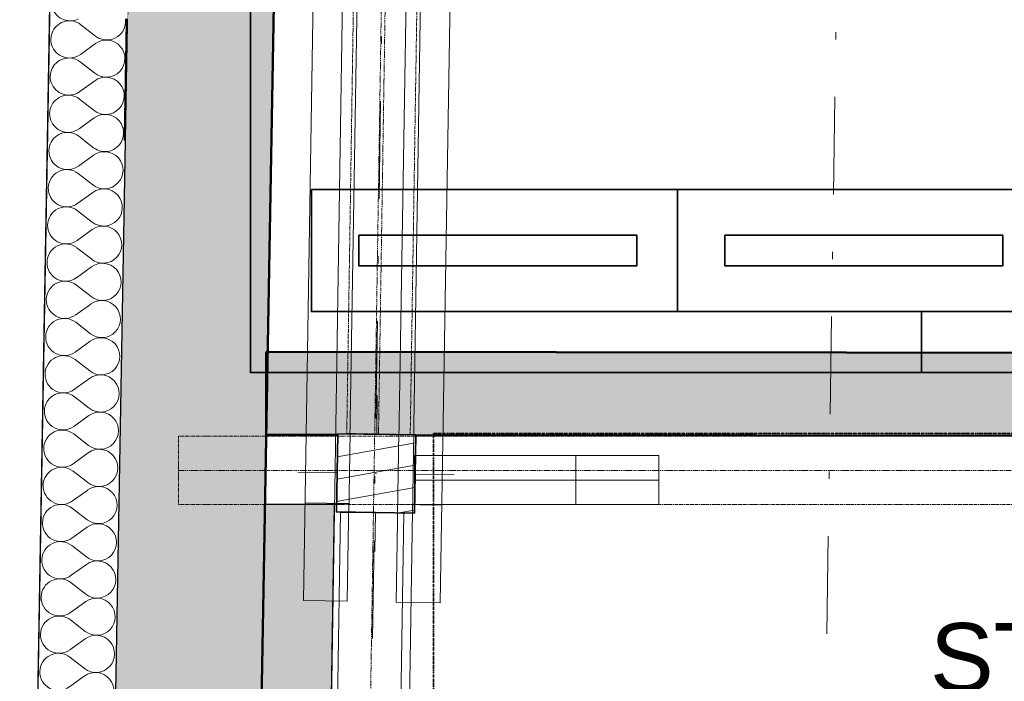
# Model space of a CAD drawing. Header units: millimetres. Extents: x -24674 to 2959, y -2716 to 20653.
# Tile 28 of 161: x -20645 to -18628, y 2320 to 3675. Entities that reach past the tile are written whole.
import ezdxf

# ---------------------------------------------------------------- set-up
doc = ezdxf.new("R2010")
doc.units = ezdxf.units.MM
doc.header["$MEASUREMENT"] = 0
for name, pattern in [('Telekomunikacni vodic', [9.25, 3, -0.75, 3, -0.75, 0.125, -0.75, 0.125, -0.75]), ('Wipeout_Contour', [1000, 0, -1000]), ('Čerchovaná', [450, 200, -117.5, 15, -117.5]), ('Čerchovaná M', [4.5, 2.5, -0.85, 0.3, -0.85]), ('Čerchovaná S', [3.5, 1.5, -0.85, 0.3, -0.85])]:
    doc.linetypes.add(name, pattern=pattern)
for name, color, linetype in [('9._POHLED ZÁPADNÍ_1_Anotace - SP', 7, 'Continuous'), ('9._POHLED ZÁPADNÍ_1_Konstrukce - krov', 7, 'Continuous'), ('9._POHLED ZÁPADNÍ_1_Konstrukce - nosné', 7, 'Continuous'), ('9._POHLED ZÁPADNÍ_1_Nové_Konstrukce - nosné', 7, 'Continuous'), ('9._POHLED ZÁPADNÍ_1_Nové_Situace - terén', 7, 'Continuous'), ('9._POHLED ZÁPADNÍ_1_Nové_Výplně – Řezové', 7, 'Continuous'), ('9._POHLED ZÁPADNÍ_1_TZB - elektroinstalace', 7, 'Continuous'), ('9._POHLED ZÁPADNÍ_1_Výplně – Řezové', 7, 'Continuous'), ('9._POHLED ZÁPADNÍ_1_VÝTAH VAR 1', 7, 'Continuous')]:
    doc.layers.add(name, color=color, linetype=linetype)
doc.styles.add('GENEROVANÝ_STYL_1', font='txt')

# ---------------------------------------------------------------- blocks, each defined once
blk = doc.blocks.new('*X3', base_point=(-27719.5, -6044))
at = {"layer": '9._POHLED ZÁPADNÍ_1_Nové_Výplně – Řezové', "color": 21, "linetype": 'Continuous', "lineweight": 20, "true_color": 0xffaaaa}
for p, q in [((-20489.3, 3641.5), (-20519.4, 3664.9)), ((-20489.6, 3626.3), (-20520.5, 3604)), ((-20490.6, 3565.4), (-20520.7, 3588.7)), ((-20490.9, 3550.1), (-20521.8, 3527.8)), ((-20492, 3489.2), (-20522, 3512.6)), ((-20492.2, 3473.9), (-20523.1, 3451.6)), ((-20493.3, 3413), (-20523.4, 3436.4)), ((-20493.6, 3397.8), (-20524.4, 3375.4)), ((-20494.6, 3336.8), (-20524.7, 3360.2)), ((-20494.9, 3321.6), (-20525.8, 3299.3)), ((-20496, 3260.6), (-20526, 3284)), ((-20496.2, 3245.4), (-20527.1, 3223.1)), ((-20497.3, 3184.5), (-20527.4, 3207.8)), ((-20497.5, 3169.2), (-20528.4, 3146.9)), ((-20498.6, 3108.3), (-20528.7, 3131.7)), ((-20498.9, 3093), (-20529.7, 3070.7)), ((-20499.9, 3032.1), (-20530, 3055.5)), ((-20500.2, 3016.9), (-20531.1, 2994.5)), ((-20501.3, 2955.9), (-20531.3, 2979.3)), ((-20501.5, 2940.7), (-20532.4, 2918.4)), ((-20502.6, 2879.7), (-20532.7, 2903.1)), ((-20502.9, 2864.5), (-20533.7, 2842.2)), ((-20503.9, 2803.6), (-20534, 2826.9)), ((-20504.2, 2788.3), (-20535.1, 2766)), ((-20505.3, 2727.4), (-20535.3, 2750.8)), ((-20505.5, 2712.1), (-20536.4, 2689.8)), ((-20506.6, 2651.2), (-20536.7, 2674.6)), ((-20506.8, 2636), (-20537.7, 2613.6)), ((-20507.9, 2575), (-20538, 2598.4)), ((-20508.2, 2559.8), (-20539, 2537.5)), ((-20509.2, 2498.8), (-20539.3, 2522.2)), ((-20509.5, 2483.6), (-20540.4, 2461.3)), ((-20510.6, 2422.7), (-20540.6, 2446.1)), ((-20510.8, 2407.4), (-20541.7, 2385.1)), ((-20511.9, 2346.5), (-20542, 2369.9)), ((-20512.2, 2331.3), (-20543, 2308.9))]:
    blk.add_line(p, q, dxfattribs=at)
for centre, start, end in [((-20541.4, 3711), 179.0012, 305.8711), ((-20465.9, 3671.6), 232.1313, 125.8711), ((-20542.8, 3634.8), 52.1313, 179.0012), ((-20542.8, 3634.8), 179.0012, 305.8711), ((-20467.3, 3595.4), 232.1313, 125.8711), ((-20544.1, 3558.7), 52.1313, 179.0012), ((-20544.1, 3558.7), 179.0012, 305.8711), ((-20468.6, 3519.2), 232.1313, 125.8711), ((-20545.4, 3482.5), 52.1313, 179.0012), ((-20545.4, 3482.5), 179.0012, 305.8711), ((-20469.9, 3443.1), 232.1313, 125.8711), ((-20546.8, 3406.3), 52.1313, 179.0012), ((-20546.8, 3406.3), 179.0012, 305.8711), ((-20471.2, 3366.9), 232.1313, 125.8711), ((-20548.1, 3330.1), 52.1313, 179.0012), ((-20548.1, 3330.1), 179.0012, 305.8711), ((-20472.6, 3290.7), 232.1313, 125.8711), ((-20549.4, 3253.9), 52.1313, 179.0012), ((-20549.4, 3253.9), 179.0012, 305.8711), ((-20473.9, 3214.5), 232.1313, 125.8711), ((-20550.7, 3177.8), 52.1313, 179.0012), ((-20550.7, 3177.8), 179.0012, 305.8711), ((-20475.2, 3138.3), 232.1313, 125.8711), ((-20552.1, 3101.6), 52.1313, 179.0012), ((-20552.1, 3101.6), 179.0012, 305.8711), ((-20476.6, 3062.2), 232.1313, 125.8711), ((-20553.4, 3025.4), 52.1313, 179.0012), ((-20553.4, 3025.4), 179.0012, 305.8711), ((-20477.9, 2986), 232.1313, 125.8711), ((-20554.7, 2949.2), 52.1313, 179.0012), ((-20554.7, 2949.2), 179.0012, 305.8711), ((-20479.2, 2909.8), 232.1313, 125.8711), ((-20556.1, 2873.1), 52.1313, 179.0012), ((-20556.1, 2873.1), 179.0012, 305.8711), ((-20480.5, 2833.6), 232.1313, 125.8711), ((-20557.4, 2796.9), 52.1313, 179.0012), ((-20557.4, 2796.9), 179.0012, 305.8711), ((-20481.9, 2757.5), 232.1313, 125.8711), ((-20558.7, 2720.7), 52.1313, 179.0012), ((-20558.7, 2720.7), 179.0012, 305.8711), ((-20483.2, 2681.3), 232.1313, 125.8711), ((-20560, 2644.5), 52.1313, 179.0012), ((-20560, 2644.5), 179.0012, 305.8711), ((-20484.5, 2605.1), 232.1313, 125.8711), ((-20561.4, 2568.3), 52.1313, 179.0012), ((-20561.4, 2568.3), 179.0012, 305.8711), ((-20485.9, 2528.9), 232.1313, 125.8711), ((-20562.7, 2492.2), 52.1313, 179.0012), ((-20562.7, 2492.2), 179.0012, 305.8711), ((-20487.2, 2452.7), 232.1313, 125.8711), ((-20564, 2416), 52.1313, 179.0012), ((-20564, 2416), 179.0012, 305.8711), ((-20488.5, 2376.6), 232.1313, 125.8711), ((-20565.4, 2339.8), 52.1313, 179.0012), ((-20565.4, 2339.8), 179.0012, 305.8711), ((-20489.8, 2300.4), 232.1313, 125.8711)]:
    blk.add_arc(centre, 38.1, start, end, dxfattribs=at)
blk = doc.blocks.new('*X18', base_point=(-27719.5, -6044))
at = {"layer": '9._POHLED ZÁPADNÍ_1_Nové_Výplně – Řezové', "color": 21, "linetype": 'Continuous', "lineweight": 20, "true_color": 0xffaaaa}
for p, q in [((-20493.3, 3413), (-20511.8, 3427.3)), ((-20493.6, 3397.8), (-20524.4, 3375.4)), ((-20494.6, 3336.8), (-20524.7, 3360.2)), ((-20494.9, 3321.6), (-20525.8, 3299.3)), ((-20496, 3260.6), (-20526, 3284)), ((-20496.2, 3245.4), (-20527.1, 3223.1)), ((-20497.3, 3184.5), (-20527.4, 3207.8)), ((-20497.5, 3169.2), (-20528.4, 3146.9)), ((-20498.6, 3108.3), (-20528.7, 3131.7)), ((-20498.9, 3093), (-20529.7, 3070.7)), ((-20499.9, 3032.1), (-20530, 3055.5)), ((-20500.2, 3016.9), (-20531.1, 2994.5)), ((-20501.3, 2955.9), (-20531.3, 2979.3)), ((-20501.5, 2940.7), (-20532.4, 2918.4)), ((-20502.6, 2879.7), (-20532.7, 2903.1)), ((-20502.9, 2864.5), (-20533.7, 2842.2)), ((-20503.9, 2803.6), (-20534, 2826.9)), ((-20504.2, 2788.3), (-20535.1, 2766)), ((-20505.3, 2727.4), (-20535.3, 2750.8)), ((-20505.5, 2712.1), (-20536.4, 2689.8)), ((-20506.6, 2651.2), (-20536.7, 2674.6)), ((-20506.8, 2636), (-20537.7, 2613.6)), ((-20507.9, 2575), (-20538, 2598.4)), ((-20508.2, 2559.8), (-20539, 2537.5)), ((-20509.2, 2498.8), (-20539.3, 2522.2)), ((-20509.5, 2483.6), (-20540.4, 2461.3)), ((-20510.6, 2422.7), (-20540.6, 2446.1)), ((-20510.8, 2407.4), (-20541.7, 2385.1)), ((-20511.9, 2346.5), (-20542, 2369.9)), ((-20512.2, 2331.3), (-20543, 2308.9))]:
    blk.add_line(p, q, dxfattribs=at)
for centre, start, end in [((-20541.4, 3711), 179.0012, 281.3944), ((-20542.8, 3634.8), 76.5601, 179.0012), ((-20542.8, 3634.8), 179.0012, 283.4399), ((-20544.1, 3558.7), 74.497, 179.0012), ((-20544.1, 3558.7), 179.0012, 285.503), ((-20545.4, 3482.5), 72.413, 179.0012), ((-20545.4, 3482.5), 179.0012, 287.587), ((-20546.8, 3406.3), 70.3048, 179.0012), ((-20469.9, 3443.1), 232.1313, 335.6337), ((-20546.8, 3406.3), 179.0012, 305.8711), ((-20471.2, 3366.9), 232.1313, 125.8711), ((-20548.1, 3330.1), 52.1313, 179.0012), ((-20548.1, 3330.1), 179.0012, 305.8711), ((-20472.6, 3290.7), 232.1313, 125.8711), ((-20549.4, 3253.9), 52.1313, 179.0012), ((-20549.4, 3253.9), 179.0012, 305.8711), ((-20473.9, 3214.5), 232.1313, 125.8711), ((-20550.7, 3177.8), 52.1313, 179.0012), ((-20550.7, 3177.8), 179.0012, 305.8711), ((-20475.2, 3138.3), 232.1313, 125.8711), ((-20552.1, 3101.6), 52.1313, 179.0012), ((-20552.1, 3101.6), 179.0012, 305.8711), ((-20476.6, 3062.2), 232.1313, 125.8711), ((-20553.4, 3025.4), 52.1313, 179.0012), ((-20553.4, 3025.4), 179.0012, 305.8711), ((-20477.9, 2986), 232.1313, 125.8711), ((-20554.7, 2949.2), 52.1313, 179.0012), ((-20554.7, 2949.2), 179.0012, 305.8711), ((-20479.2, 2909.8), 232.1313, 125.8711), ((-20556.1, 2873.1), 52.1313, 179.0012), ((-20556.1, 2873.1), 179.0012, 305.8711), ((-20480.5, 2833.6), 232.1313, 125.8711), ((-20557.4, 2796.9), 52.1313, 179.0012), ((-20557.4, 2796.9), 179.0012, 305.8711), ((-20481.9, 2757.5), 232.1313, 125.8711), ((-20558.7, 2720.7), 52.1313, 179.0012), ((-20558.7, 2720.7), 179.0012, 305.8711), ((-20483.2, 2681.3), 232.1313, 125.8711), ((-20560, 2644.5), 52.1313, 179.0012), ((-20560, 2644.5), 179.0012, 305.8711), ((-20484.5, 2605.1), 232.1313, 125.8711), ((-20561.4, 2568.3), 52.1313, 179.0012), ((-20561.4, 2568.3), 179.0012, 305.8711), ((-20485.9, 2528.9), 232.1313, 125.8711), ((-20562.7, 2492.2), 52.1313, 179.0012), ((-20562.7, 2492.2), 179.0012, 305.8711), ((-20487.2, 2452.7), 232.1313, 125.8711), ((-20564, 2416), 52.1313, 179.0012), ((-20564, 2416), 179.0012, 305.8711), ((-20488.5, 2376.6), 232.1313, 125.8711), ((-20565.4, 2339.8), 52.1313, 179.0012), ((-20565.4, 2339.8), 179.0012, 305.8711), ((-20489.8, 2300.4), 232.1313, 125.8711)]:
    blk.add_arc(centre, 38.1, start, end, dxfattribs=at)

msp = doc.modelspace()

# ---------------------------------------------------------------- hatches: boundary and pattern name
at = {"layer": '9._POHLED ZÁPADNÍ_1_Nové_Situace - terén', "linetype": 'Continuous', "lineweight": 0, "true_color": 0xfed4d4}
msp.add_hatch(color=254, dxfattribs=at).paths.add_polyline_path([(-20142.4, 2682.3), (-20183.6, 346.7), (-15902, 348), (-16017.4, 349.7), (-16015.1, 511.8), (-16234.5, 512.7), (-16235.8, 430), (-16395.7, 432.5), (-16394.5, 513.3), (-20103.8, 528.3), (-20103.2, 668.3), (-20031.2, 668), (-19999.9, 2682.3)])
msp.add_hatch(color=254, dxfattribs=at).paths.add_polyline_path([(-20142.4, 2682.3), (-20183.6, 346.7), (-15902, 348), (-16017.4, 349.7), (-16015.1, 511.8), (-16234.5, 512.7), (-16235.8, 430), (-16395.7, 432.5), (-16394.5, 513.3), (-20103.8, 528.3), (-20103.2, 668.3), (-20031.2, 668), (-19999.9, 2682.3)])
at = {"layer": '9._POHLED ZÁPADNÍ_1_Výplně – Řezové', "linetype": 'Continuous', "lineweight": 13}
msp.add_hatch(color=254, dxfattribs=at).paths.add_polyline_path([(-20139.7, 2995), (-20139.9, 2825), (-19993.5, 2824.9), (-19993.4, 2827.4), (-19833.5, 2824.9), (-16354.1, 2821), (-16353.9, 2833.8), (-16193.9, 2831.3), (-16194.1, 2820.8), (-15981.8, 2820.6), (-15981.6, 2990.6)])

# ---------------------------------------------------------------- linework, layer by layer
at = {"layer": '9._POHLED ZÁPADNÍ_1_Konstrukce - krov', "color": 8, "linetype": 'Continuous', "lineweight": 13}
for p, q in [((-19712, 6829), (-19783.7, 2481.2)), ((-19505.4, 2782.6), (-19505.4, 2682.6)), ((-19973.7, 2484.3), (-20063.7, 2485.8)), ((-19783.7, 2481.2), (-19873.7, 2482.7))]:
    msp.add_line(p, q, dxfattribs=at)
at = {"layer": '9._POHLED ZÁPADNÍ_1_Konstrukce - krov', "color": 8, "linetype": 'Čerchovaná', "lineweight": 13}
msp.add_line((-19025.5, 167.6), (-18963.5, 4270.9), dxfattribs=at)
at = {"layer": '9._POHLED ZÁPADNÍ_1_Konstrukce - nosné', "color": 7, "linetype": 'Continuous', "lineweight": 50, "flags": 128}
for points in [[(-20183.6, 344.4), (-20121.7, 3860.5)], [(-20139.7, 2995), (-20139.9, 2825)], [(-15981.6, 2990.6), (-20139.7, 2995)], [(-20139.9, 2825), (-19993.5, 2824.9)], [(-19833.5, 2824.7), (-16354.1, 2821)]]:
    msp.add_lwpolyline(points, dxfattribs=at)
at = {"layer": '9._POHLED ZÁPADNÍ_1_Nové_Situace - terén', "color": 1, "linetype": 'Continuous', "lineweight": 25, "flags": 128}
msp.add_lwpolyline([(-20142.4, 2682.3), (-20183.6, 346.7), (-15902, 348), (-16017.4, 349.7), (-16015.1, 511.8), (-16234.5, 512.7), (-16235.8, 430), (-16395.7, 432.5), (-16394.5, 513.3), (-20103.8, 528.3), (-20103.2, 668.3), (-20031.2, 668), (-19999.9, 2682.3)], close=True, dxfattribs=at)
msp.add_lwpolyline([(-20142.4, 2682.3), (-20183.6, 346.7), (-15902, 348), (-16017.4, 349.7), (-16015.1, 511.8), (-16234.5, 512.7), (-16235.8, 430), (-16395.7, 432.5), (-16394.5, 513.3), (-20103.8, 528.3), (-20103.2, 668.3), (-20031.2, 668), (-19999.9, 2682.3)], close=True, dxfattribs=at)
at = {"layer": '9._POHLED ZÁPADNÍ_1_TZB - elektroinstalace', "color": 92, "linetype": 'Telekomunikacni vodic', "lineweight": 35, "true_color": 0x00d700, "flags": 128}
for points in [[(-19600, 9327.6), (-20172.3, 9327.6), (-20172.3, 2952.6), (-17422.3, 2952.6), (-17422.3, 3077.6)], [(-18922.3, 7327.6), (-19297.3, 7077.6), (-20172.3, 7077.6), (-20172.3, 2952.6), (-17422.3, 2952.6), (-17422.3, 3077.6)], [(-17422.3, 3077.6), (-17422.3, 2952.6), (-20172.3, 2952.6), (-20172.3, 6827.6), (-19975, 6827.6)], [(-19797.3, 755.4), (-19797.3, 2827.6), (-17422.3, 2827.6), (-17422.3, 3077.6)]]:
    msp.add_lwpolyline(points, dxfattribs=at)
at = {"layer": '9._POHLED ZÁPADNÍ_1_TZB - elektroinstalace', "color": 92, "linetype": 'Continuous', "lineweight": 35, "true_color": 0x00d700, "flags": 128}
for points in [[(-20047.3, 7327.6), (-20172.3, 7327.6), (-20172.3, 2952.6), (-18797.3, 2952.6), (-18797.3, 3077.6)], [(-16100, 2952.6), (-18797.3, 2952.6), (-18797.3, 3077.6)]]:
    msp.add_lwpolyline(points, dxfattribs=at)
for points in [[(-20047.3, 3327.6), (-19297.3, 3327.6), (-19297.3, 3077.6), (-20047.3, 3077.6)], [(-19297.3, 3327.6), (-18547.3, 3327.6), (-18547.3, 3077.6), (-19297.3, 3077.6)], [(-19950, 3233.9), (-19380.6, 3233.9), (-19380.6, 3171.4), (-19950, 3171.4)], [(-19200, 3233.9), (-18630.6, 3233.9), (-18630.6, 3171.4), (-19200, 3171.4)]]:
    msp.add_lwpolyline(points, close=True, dxfattribs=at)

# ---------------------------------------------------------------- texts
at = {"layer": '9._POHLED ZÁPADNÍ_1_Anotace - SP', "color": 1, "linetype": 'Continuous', "lineweight": 25, "insert": (-17910.8, 2178.7), "char_height": 140, "width": 1966.54, "attachment_point": 5, "line_spacing_factor": 0.814129, "style": 'GENEROVANÝ_STYL_1'}
msp.add_mtext('\\A1;{\\pqc;\\fArial|b0|i0|c238|p38;STÁVAJÍCÍ OTVOR VYBAVIT VĚTRACÍ MŘÍŽÍ \\fArial|b0|i0|c238|p38;8\\fArial|b0|i0|c238|p38;00x600}', dxfattribs=at)

# ---------------------------------------------------------------- wipeouts: each hides what was drawn before it
at = {"color": 254, "linetype": 'Wipeout_Contour', "lineweight": 0, "ltscale": 103646.352085}
msp.add_wipeout([(-20644.7, 189.6), (-20481.9, 349.7), (-20420.7, 3861.2), (-20430.7, 3861.4), (-20580.7, 3864)], dxfattribs=at).dxf.layer = '9._POHLED ZÁPADNÍ_1_Nové_Výplně – Řezové'

# ---------------------------------------------------------------- next in the draw order: hatches: boundary and pattern name
at = {"layer": '9._POHLED ZÁPADNÍ_1_Výplně – Řezové', "linetype": 'Continuous', "lineweight": 13}
msp.add_hatch(color=254, dxfattribs=at).paths.add_polyline_path([(-20483.5, 349.7), (-20183.6, 344.4), (-20121.7, 3860.5), (-20421.6, 3865.8)])

# ---------------------------------------------------------------- next in the draw order: linework, layer by layer
at = {"layer": '9._POHLED ZÁPADNÍ_1_Konstrukce - nosné', "color": 7, "linetype": 'Continuous', "lineweight": 50, "flags": 128}
msp.add_lwpolyline([(-20421.6, 3865.8), (-20483.5, 349.7)], dxfattribs=at)
at = {"layer": '9._POHLED ZÁPADNÍ_1_Nové_Konstrukce - nosné', "color": 1, "linetype": 'Continuous', "lineweight": 25, "flags": 128}
for points in [[(-20580.7, 3864), (-20644.7, 189.6)], [(-20481.9, 349.7), (-20420.7, 3861.2)]]:
    msp.add_lwpolyline(points, dxfattribs=at)

# ---------------------------------------------------------------- next in the draw order: block references
at = {"layer": '9._POHLED ZÁPADNÍ_1_VÝTAH VAR 1', "color": 9, "linetype": 'Continuous', "lineweight": 13}
msp.add_blockref('*X3', (-27719.5, -6044), dxfattribs=at)

# ---------------------------------------------------------------- next in the draw order: wipeouts: each hides what was drawn before it
at = {"color": 254, "linetype": 'Wipeout_Contour', "lineweight": 0, "ltscale": 80413.223213}
msp.add_wipeout([(-19993.4, 2827.4), (-19995.9, 2667.4), (-19835.9, 2664.9), (-19833.5, 2824.9)], dxfattribs=at).dxf.layer = '9._POHLED ZÁPADNÍ_1_Výplně – Řezové'

# ---------------------------------------------------------------- next in the draw order: hatches: boundary and pattern name
at = {"layer": '9._POHLED ZÁPADNÍ_1_Výplně – Řezové', "linetype": 'Continuous', "lineweight": 20, "true_color": 0xa86b51}
h = msp.add_hatch(dxfattribs=at)
h.set_pattern_fill('Dřevo_0001', color=35, style=0, pattern_type=2)
h.set_pattern_definition([(10, (0, -9e-13), (-7.81417, 44.31635), [])])
h.paths.add_polyline_path([(-19993.4, 2827.4), (-19995.9, 2667.4), (-19835.9, 2664.9), (-19833.5, 2824.9)])

# ---------------------------------------------------------------- next in the draw order: linework, layer by layer
at = {"layer": '9._POHLED ZÁPADNÍ_1_Konstrukce - krov', "color": 8, "linetype": 'Continuous', "lineweight": 13}
for p, q in [((-19892.8, 9564.1), (-20032.8, 565.2)), ((-19732.8, 9561.6), (-19872.8, 562.7)), ((-20063.7, 2485.8), (-19992, 6833.7)), ((-19902, 6832.2), (-19973.7, 2484.3)), ((-19873.7, 2482.7), (-19802, 6830.5)), ((-19835.7, 2732.6), (-19335.7, 2732.6)), ((-19970.4, 2684.2), (-20060.4, 2685.7)), ((-19780.4, 2681.1), (-19870.4, 2682.5)), ((-19987.9, 2666.4), (-20013.7, 1011.9)), ((-19857.9, 2664.4), (-19987.9, 2666.4)), ((-19883.7, 1009.9), (-19857.9, 2664.4))]:
    msp.add_line(p, q, dxfattribs=at)
at = {"layer": '9._POHLED ZÁPADNÍ_1_Konstrukce - krov', "color": 251, "linetype": 'Čerchovaná S', "lineweight": 13, "true_color": 0x6a6a6a}
for p, q in [((-19812.8, 9562.9), (-19952.8, 564)), ((-19853.5, 6446.3), (-19909.8, 2826.7))]:
    msp.add_line(p, q, dxfattribs=at)
at = {"layer": '9._POHLED ZÁPADNÍ_1_Konstrukce - krov', "color": 8, "linetype": 'Čerchovaná M', "lineweight": 13}
for p, q in [((-19918.5, 6447.3), (-19974.8, 2827.8)), ((-19788.5, 6445.3), (-19844.8, 2825.7)), ((-19974.8, 2827.8), (-19844.8, 2825.7))]:
    msp.add_line(p, q, dxfattribs=at)
at = {"layer": '9._POHLED ZÁPADNÍ_1_Konstrukce - krov', "color": 8, "linetype": 'Čerchovaná', "lineweight": 13}
msp.add_line((-19955.9, 158.5), (-19893.9, 4268.1), dxfattribs=at)
at = {"layer": '9._POHLED ZÁPADNÍ_1_Konstrukce - krov', "color": 1, "linetype": 'Continuous', "lineweight": 20}
for p, q in [((-19913.4, 2826.2), (-19912.2, 2906.2)), ((-19994.7, 2747.4), (-20074.7, 2748.7)), ((-19834.7, 2744.9), (-19754.7, 2743.7)), ((-19915.9, 2666.2), (-19917.2, 2586.2))]:
    msp.add_line(p, q, dxfattribs=at)
at = {"layer": '9._POHLED ZÁPADNÍ_1_Konstrukce - krov', "color": 7, "linetype": 'Continuous', "lineweight": 35, "flags": 128}
msp.add_lwpolyline([(-19993.4, 2827.4), (-19995.9, 2667.4), (-19835.9, 2664.9), (-19833.5, 2824.9)], close=True, dxfattribs=at)
at = {"layer": '9._POHLED ZÁPADNÍ_1_Konstrukce - krov', "color": 8, "linetype": 'Continuous', "lineweight": 13, "flags": 128}
msp.add_lwpolyline([(-19835.7, 2782.6), (-19335.7, 2782.6), (-19335.7, 2682.6), (-19835.7, 2682.6)], close=True, dxfattribs=at)
at = {"layer": '9._POHLED ZÁPADNÍ_1_Konstrukce - krov', "color": 1, "linetype": 'Continuous', "lineweight": 20}
msp.add_point((-19914.7, 2746.2), dxfattribs=at)

# ---------------------------------------------------------------- next in the draw order: wipeouts: each hides what was drawn before it
at = {"color": 254, "linetype": 'Wipeout_Contour', "lineweight": 0, "ltscale": 274303.920399}
msp.add_wipeout([(-20642, 349.6), (-20481.9, 349.7), (-20428.3, 3427.3), (-20533.9, 3427.3), (-20533.9, 3677.3), (-20423.9, 3677.3), (-20313.5, 10008.8), (-20473.3, 10024.9), (-20580.7, 3864), (-20571, 4415.7), (-20412, 4415.7), (-20421.6, 3865.8), (-20580.7, 3864)], dxfattribs=at).dxf.layer = '9._POHLED ZÁPADNÍ_1_Nové_Výplně – Řezové'

# ---------------------------------------------------------------- next in the draw order: linework, layer by layer
at = {"layer": '9._POHLED ZÁPADNÍ_1_Konstrukce - krov', "color": 8, "linetype": 'Čerchovaná M', "lineweight": 13}
for p, q in [((-20319.6, 2822.3), (-15813.4, 2822.6)), ((-20319.6, 2682.3), (-20319.6, 2822.3)), ((-20319.6, 2682.3), (-15813.4, 2682.6))]:
    msp.add_line(p, q, dxfattribs=at)
at = {"layer": '9._POHLED ZÁPADNÍ_1_Konstrukce - krov', "color": 251, "linetype": 'Čerchovaná S', "lineweight": 13, "true_color": 0x6a6a6a}
msp.add_line((-20319.6, 2752.3), (-15813.4, 2752.6), dxfattribs=at)
at = {"layer": '9._POHLED ZÁPADNÍ_1_Nové_Konstrukce - nosné', "color": 1, "linetype": 'Continuous', "lineweight": 25, "flags": 128}
for points in [[(-20470.5, 10185.5), (-20642, 349.6)], [(-20481.9, 349.7), (-20428.3, 3427.3)]]:
    msp.add_lwpolyline(points, dxfattribs=at)

# ---------------------------------------------------------------- next in the draw order: block references
at = {"layer": '9._POHLED ZÁPADNÍ_1_VÝTAH VAR 1', "color": 9, "linetype": 'Continuous', "lineweight": 13}
msp.add_blockref('*X18', (-27719.5, -6044), dxfattribs=at)

doc.saveas('drawing.dxf')
